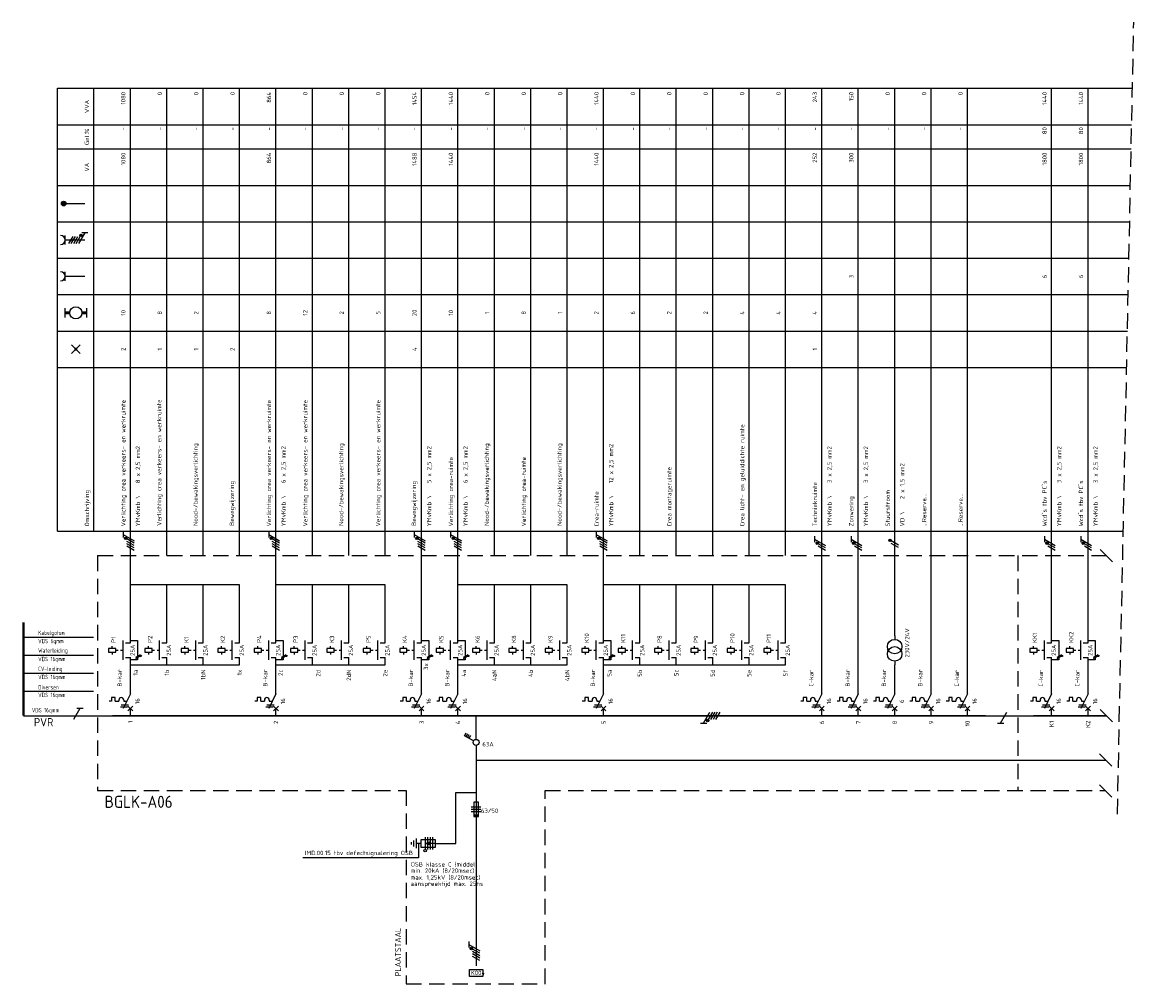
# Model space of a CAD drawing. Extents: x -1224 to 18134, y -20786 to 3554.
# Tile 74 of 88: x 13645 to 14103, y -1276 to -880. Entities that reach past the tile are written whole.
import ezdxf
from ezdxf.enums import TextEntityAlignment as Align

# ---------------------------------------------------------------- set-up
doc = ezdxf.new("R2010")
doc.units = 0
doc.linetypes.add('HIDDEN', pattern=[9.525, 6.35, -3.175])
doc.linetypes.add('STABI11', pattern=[2, 1, -1])
doc.layers.get('0').update_dxf_attribs({"linetype": 'CONTINUOUS'})
for name, color, linetype in [('E-principe', 3, 'CONTINUOUS'), ('E-tekst', 2, 'CONTINUOUS'), ('EL$1----', 3, 'CONTINUOUS'), ('EL$1----_1LK-A08', 3, 'CONTINUOUS'), ('EL$1----_BGLK-A06', 3, 'CONTINUOUS'), ('kast', 1, 'CONTINUOUS')]:
    doc.layers.add(name, color=color, linetype=linetype)
doc.styles.add('BURO-018', font='ISO.shx', dxfattribs={"height": 1.8})
doc.styles.add('BURO-035', font='ISO.shx', dxfattribs={"height": 3.5})
doc.styles.add('BURO-050', font='ISO.shx', dxfattribs={"height": 5})
doc.styles.get("Standard").update_dxf_attribs({"font": 'iso.shx'})

# ---------------------------------------------------------------- blocks, each defined once
blk = doc.blocks.new('RAIL3')
at = {"color": 0, "linetype": 'Continuous'}
for p, q in [((-6, 0), (6, 0)), ((1.73, 3), (-0.87, -1.5)), ((2.98, 3), (0.48, 3))]:
    blk.add_line(p, q, dxfattribs=at)
blk = doc.blocks.new('E00515')
at = {"color": 0, "linetype": 'Continuous'}
for p, q in [((6, 1.5), (0, 1.5)), ((0, 1.5), (0, -1.5)), ((0, 0), (4, 0)), ((1.25, -2.5), (1.25, 2.5)), ((2.25, -2.5), (2.25, 2.5)), ((4, 0), (2.5, 0.5)), ((2.5, -0.5), (4, 0)), ((3.25, -2.5), (3.25, 2.5)), ((4.25, -2.5), (4.25, 2.5)), ((6, -1.5), (6, 1.5)), ((6, 0), (8, 0)), ((8, -2), (8, 2)), ((9, -1.25), (9, 1.25)), ((10, -0.5), (10, 0.5)), ((0, -1.5), (6, -1.5))]:
    blk.add_line(p, q, dxfattribs=at)
blk.add_circle((4.25, 3), 0.5, dxfattribs=at)
blk = doc.blocks.new('HL3')
at = {"color": 0, "linetype": 'Continuous'}
for p, q in [((-3, 6.98), (-3, 4.48)), ((-3, 5.73), (1.5, 3.13)), ((1.5, 2.13), (-1.5, 3.87)), ((1.5, 1.13), (-1.5, 2.87)), ((1.5, 0.13), (-1.5, 1.87)), ((1.5, -0.87), (-1.5, 0.87))]:
    blk.add_line(p, q, dxfattribs=at)
at = {"color": 0, "linetype": 'Continuous', "const_width": 0.5}
blk.add_lwpolyline([(-1.68, 4.12, 1), (-2.18, 4.12, 1)], format="xyb", close=True, dxfattribs=at)
at = {"color": 0, "linetype": 'Continuous'}
blk.add_circle((-1.93, 4.12), 0.5, dxfattribs=at)
blk = doc.blocks.new('00P')
at = {"color": 0, "linetype": 'Continuous'}
for p, q in [((0, 31), (3, 31)), ((3, 31), (3, 23)), ((3, 23), (0, 23))]:
    blk.add_line(p, q, dxfattribs=at)
blk = doc.blocks.new('L1')
at = {"color": 0, "linetype": 'Continuous'}
for p, q in [((-3, 73.98), (-3, 71.48)), ((-3, 72.73), (1.5, 70.13)), ((1.5, 69.13), (-1.5, 70.87)), ((1.5, 68.13), (-1.5, 69.87))]:
    blk.add_line(p, q, dxfattribs=at)
at = {"color": 0, "linetype": 'Continuous', "const_width": 0.5}
blk.add_lwpolyline([(-1.68, 71.12, 1), (-2.18, 71.12, 1)], format="xyb", close=True, dxfattribs=at)
at = {"color": 0, "linetype": 'Continuous'}
blk.add_circle((-1.93, 71.12), 0.5, dxfattribs=at)
blk = doc.blocks.new('L3')
at = {"color": 0, "linetype": 'Continuous'}
for p, q in [((-3, 75.98), (-3, 73.48)), ((-3, 74.73), (1.5, 72.13)), ((1.5, 71.13), (-1.5, 72.87)), ((1.5, 70.13), (-1.5, 71.87)), ((1.5, 69.13), (-1.5, 70.87)), ((1.5, 68.13), (-1.5, 69.87))]:
    blk.add_line(p, q, dxfattribs=at)
at = {"color": 0, "linetype": 'Continuous', "const_width": 0.5}
blk.add_lwpolyline([(-1.68, 73.12, 1), (-2.18, 73.12, 1)], format="xyb", close=True, dxfattribs=at)
at = {"color": 0, "linetype": 'Continuous'}
blk.add_circle((-1.93, 73.12), 0.5, dxfattribs=at)
blk = doc.blocks.new('B26')
at = {"color": 0, "linetype": 'Continuous'}
for p, q in [((0, 9), (0, 21)), ((-7.75, 6), (-8.75, 6)), ((-7.75, 7.5), (-7.75, 6)), ((-6.25, 7.5), (-7.75, 7.5)), ((-6.25, 6), (-6.25, 7.5)), ((-6.25, 6), (-4.75, 6)), ((-4.75, 6.5), (-4.75, 6)), ((0, 9), (-3, 3)), ((-2.75, 6.5), (-2.75, 6)), ((-2.75, 6), (-1.5, 6)), ((-4.125, 3.75), (-1.125, 3.75)), ((-3.75, 4.5), (-0.75, 4.5)), ((-1, 4), (1, 2)), ((-1, 2), (1, 4)), ((0, 0), (0, 3))]:
    blk.add_line(p, q, dxfattribs=at)
blk.add_arc((-3.75, 6.5), 1, 0, 180, dxfattribs=at)
at = {"color": 1, "style": 'BURO-018'}
blk.add_attdef('E_VRIJ1', (-3.548, 12), '', height=1.8, rotation=90, dxfattribs=at)
at = {"color": 1, "linetype": 'Continuous', "style": 'BURO-018'}
blk.add_attdef('E_IIA', text='', height=1.8, rotation=90, dxfattribs=at).set_placement((2, 6), align=Align.TOP_CENTER)
blk = doc.blocks.new('M2')
at = {"color": 0, "linetype": 'Continuous'}
for p, q in [((0, 30), (0, 33)), ((-6, 27.75), (-9, 27.75)), ((-9, 27.75), (-9, 26.25)), ((-7.5, 27.75), (-7.5, 28.75)), ((-6, 26.25), (-6, 27.75)), ((-3, 23), (-3, 31)), ((-2, 30), (0, 30)), ((-9, 26.25), (-6, 26.25)), ((-7.5, 26.25), (-7.5, 25.25)), ((-6, 27.25), (-6, 27.25)), ((-2, 24), (0, 24)), ((0, 21), (0, 24))]:
    blk.add_line(p, q, dxfattribs=at)
at = {"color": 0, "linetype": 'STABI11'}
blk.add_line((-6, 27), (-3, 27), dxfattribs=at)
at = {"color": 1, "linetype": 'Continuous', "style": 'BURO-018'}
blk.add_attdef('E_VRIJ1', (-6, 30), '', height=1.8, rotation=90, dxfattribs=at)
blk.add_attdef('E_IMS', text='', height=1.8, rotation=90, dxfattribs=at).set_placement((0, 27), align=Align.TOP_CENTER)
blk = doc.blocks.new('b1s')
at = {"color": 0, "linetype": 'Continuous'}
blk.add_line((0, 33), (0, 54), dxfattribs=at)
blk = doc.blocks.new('m1s')
at = {"color": 0, "linetype": 'Continuous'}
blk.add_line((0, 54), (0, 66), dxfattribs=at)
blk = doc.blocks.new('m1')
at = {"color": 0, "linetype": 'Continuous'}
blk.add_line((0, 21), (0, 33), dxfattribs=at)
blk = doc.blocks.new('M13')
at = {"color": 0, "linetype": 'Continuous'}
for p, q in [((0, 33), (0, 31.5)), ((0, 22.5), (0, 21))]:
    blk.add_line(p, q, dxfattribs=at)
for centre in [(0, 28.5), (0, 25.5)]:
    blk.add_circle(centre, 3, dxfattribs=at)
at = {"color": 1, "linetype": 'Continuous', "style": 'BURO-018'}
blk.add_attdef('E_VRIJ1', (6, 24), '', height=1.8, rotation=90, dxfattribs=at)
blk = doc.blocks.new('KOLNR1')
at = {"color": 0, "linetype": 'Continuous'}
for p, q in [((1.41, -1.41), (-1.41, 1.41)), ((-1.41, -1.41), (1.41, 1.41))]:
    blk.add_line(p, q, dxfattribs=at)
at = {"color": 0, "linetype": 'Continuous', "const_width": 0.5}
blk.add_lwpolyline([(-0.25, 0, 1), (0.25, 0, 1)], format="xyb", close=True, dxfattribs=at)
blk = doc.blocks.new('KOLNR5')
at = {"color": 0, "linetype": 'Continuous'}
for p, q in [((-3.5, -1.5), (-3.5, 1.5)), ((3.5, 1.5), (3.5, -1.5))]:
    blk.add_line(p, q, dxfattribs=at)
at = {"color": 0, "linetype": 'Continuous', "const_width": 1}
for points in [[(-2, 0), (-3.5, 0)], [(2, 0), (3.5, 0)]]:
    blk.add_lwpolyline(points, dxfattribs=at)
at = {"color": 0, "linetype": 'Continuous'}
blk.add_circle((0, 0), 2, dxfattribs=at)
blk = doc.blocks.new('KOLNR6')
at = {"color": 0, "linetype": 'Continuous'}
for p, q in [((-3.5, -1.5), (-3.5, 1.5)), ((3, 0), (-3.5, 0))]:
    blk.add_line(p, q, dxfattribs=at)
blk.add_arc((-5, 0), 1.5, 270, 90, dxfattribs=at)
blk = doc.blocks.new('KOLNR7')
at = {"color": 0, "linetype": 'Continuous'}
for p, q in [((-3.5, -1.5), (-3.5, 1.5)), ((3, 0), (-3.5, 0)), ((-2.29, -1.2), (-0.91, 1.2)), ((-1.49, -1.2), (-0.11, 1.2)), ((-0.69, -1.2), (0.69, 1.2)), ((0.11, -1.2), (1.49, 1.2)), ((2.99, 2.4), (0.91, -1.2)), ((3.99, 2.4), (1.99, 2.4))]:
    blk.add_line(p, q, dxfattribs=at)
at = {"color": 0, "linetype": 'Continuous', "const_width": 0.4}
blk.add_lwpolyline([(1.69, 1.35, 1), (1.69, 1.75, 1)], format="xyb", close=True, dxfattribs=at)
at = {"color": 0, "linetype": 'Continuous'}
blk.add_circle((1.69, 1.55), 0.4, dxfattribs=at)
blk.add_arc((-5, 0), 1.5, 270, 90, dxfattribs=at)
blk = doc.blocks.new('KOLNR8')
at = {"color": 0, "linetype": 'Continuous'}
blk.add_line((-4, 0), (3, 0), dxfattribs=at)
at = {"color": 0, "linetype": 'Continuous', "const_width": 0.75}
blk.add_lwpolyline([(-4, -0.375, 1), (-4, 0.375, 1)], format="xyb", close=True, dxfattribs=at)
at = {"color": 0, "linetype": 'Continuous'}
blk.add_circle((-4, 0), 0.75, dxfattribs=at)
blk = doc.blocks.new('1P')
at = {"color": 0, "linetype": 'Continuous'}
blk.add_line((1.5, 0.87), (-1.5, -0.87), dxfattribs=at)

msp = doc.modelspace()

# ---------------------------------------------------------------- linework, layer by layer
at = {"layer": 'E-principe'}
for p, q in [((13645.78, -1132.92), (13674.61, -1132.92)), ((13645.78, -1140.31), (13674.61, -1140.32)), ((13645.78, -1147.71), (13674.61, -1147.71)), ((13645.78, -1155.1), (13674.61, -1155.11))]:
    msp.add_line(p, q, dxfattribs=at)
at = {"layer": 'E-principe', "color": 3}
msp.add_line((13645.78, -1165.3), (13682.35, -1165.3), dxfattribs=at)
at = {"layer": 'E-principe', "const_width": 1}
msp.add_lwpolyline([(13645.78, -1126.81), (13645.78, -1165.3)], dxfattribs=at)
at = {"layer": 'EL$1----', "linetype": 'HIDDEN'}
msp.add_line((14096.64, -1205.81), (14103.38, -879.59), dxfattribs=at)
at = {"layer": 'EL$1----', "linetype": 'Continuous'}
for p, q in [((14006.35, -1095.01), (14003.35, -1093.28)), ((14006.35, -1096.01), (14003.35, -1094.28)), ((13832.35, -1174.94), (13832.35, -1165.3)), ((13827.6, -1173.53), (13828.3, -1172.32)), ((13828.2, -1173.88), (13828.9, -1172.67)), ((13831.27, -1175.65), (13827.6, -1173.53)), ((13828.81, -1174.23), (13829.51, -1173.02)), ((13829.42, -1174.58), (13830.12, -1173.37)), ((13823.98, -1217.86), (13823.98, -1196.89)), ((13830.35, -1202.83), (13834.35, -1202.83)), ((13830.35, -1203.83), (13834.35, -1203.83)), ((13833.35, -1200.83), (13831.35, -1200.83)), ((13831.35, -1200.83), (13831.35, -1206.83)), ((13833.35, -1206.83), (13833.35, -1200.83)), ((13834.35, -1204.83), (13830.35, -1204.83)), ((13831.35, -1206.83), (13833.35, -1206.83)), ((13829.35, -1258.29), (13829.35, -1260.79)), ((13829.35, -1259.54), (13833.85, -1262.14)), ((13833.85, -1263.14), (13830.85, -1261.41)), ((13833.85, -1264.14), (13830.85, -1262.41)), ((13833.85, -1265.14), (13830.85, -1263.41)), ((13833.85, -1266.14), (13830.85, -1264.41))]:
    msp.add_line(p, q, dxfattribs=at)
at = {"layer": 'EL$1----'}
for p, q in [((14094.56, -1101.83), (14089.49, -1096.77)), ((13704.85, -1111.3), (13689.85, -1111.3)), ((13719.85, -1111.3), (13704.85, -1111.3)), ((13734.85, -1111.3), (13719.85, -1111.3)), ((13764.85, -1111.3), (13749.85, -1111.3)), ((13779.85, -1111.3), (13764.85, -1111.3)), ((13794.85, -1111.3), (13779.85, -1111.3)), ((13839.85, -1111.3), (13824.85, -1111.3)), ((13854.85, -1111.3), (13839.85, -1111.3)), ((13869.85, -1111.3), (13854.85, -1111.3)), ((13899.85, -1111.3), (13884.85, -1111.3)), ((13914.85, -1111.3), (13899.85, -1111.3)), ((13929.85, -1111.3), (13914.85, -1111.3)), ((13944.85, -1111.3), (13929.85, -1111.3)), ((13959.85, -1111.3), (13944.85, -1111.3)), ((14094.56, -1167.83), (14089.49, -1162.77)), ((13832.35, -1177.52), (13832.35, -1268.28)), ((14094.31, -1186.07), (14089.24, -1181)), ((13832.35, -1183.54), (14091.78, -1183.54)), ((14094.31, -1198.83), (14089.24, -1193.76)), ((13823.98, -1196.89), (13832.35, -1196.89)), ((13808.6, -1217.86), (13808.6, -1223.87)), ((13815.6, -1217.86), (13823.98, -1217.86)), ((13808.6, -1223.87), (13760.98, -1223.87))]:
    msp.add_line(p, q, dxfattribs=at)
at = {"layer": 'EL$1----', "color": 1}
msp.add_line((14042.35, -1165.3), (14071.5, -1165.3), dxfattribs=at)
at = {"layer": 'EL$1----', "color": 1, "linetype": 'Continuous'}
for p, q in [((14048.51, -1168.3), (14051.1, -1163.8)), ((14047.26, -1168.3), (14049.76, -1168.3))]:
    msp.add_line(p, q, dxfattribs=at)
at = {"layer": 'EL$1----', "linetype": 'Continuous', "const_width": 0.5}
for points in [[(14003.16, -1093.03, 1), (14002.66, -1093.03, 1)], [(13830.66, -1261.16, 1), (13830.16, -1261.16, 1)]]:
    msp.add_lwpolyline(points, format="xyb", close=True, dxfattribs=at)
at = {"layer": 'EL$1----', "linetype": 'Continuous'}
for centre, radius in [((14002.91, -1093.03), 0.5), ((13832.35, -1176.27), 1.25), ((13830.41, -1261.16), 0.5)]:
    msp.add_circle(centre, radius, dxfattribs=at)
at = {"layer": 'EL$1----'}
for centre in [(13694.12, -1140.64), (13754.12, -1140.64), (13814.12, -1140.64), (13829.12, -1140.64), (13889.12, -1140.64), (14073.79, -1140.64), (14088.79, -1140.64)]:
    msp.add_circle(centre, 0.283, dxfattribs=at)
at = {"layer": 'EL$1----', "linetype": 'Continuous'}
msp.add_solid([(13831.35, -1206.83), (13831.35, -1205.83), (13833.35, -1206.83), (13833.35, -1205.83)], dxfattribs=at)
at = {"layer": 'EL$1----_1LK-A08', "color": 2}
for p, q in [((13829.61, -1269.8), (13835.14, -1269.8)), ((13829.61, -1272.63), (13829.61, -1269.8)), ((13835.14, -1272.63), (13829.61, -1272.63)), ((13835.14, -1269.8), (13835.14, -1272.63))]:
    msp.add_line(p, q, dxfattribs=at)
at = {"layer": 'EL$1----_BGLK-A06', "color": 1}
for p, q in [((13659.85, -906.8), (14102.81, -906.8)), ((13659.85, -1089.3), (13659.85, -906.8)), ((13674.85, -1089.3), (13674.85, -906.8)), ((13659.85, -921.8), (14102.5, -921.8)), ((13659.85, -931.8), (14102.3, -931.8)), ((13659.85, -946.8), (14101.99, -946.8)), ((13659.85, -961.8), (14101.68, -961.8)), ((13659.85, -976.8), (14101.37, -976.8)), ((13659.85, -991.8), (14101.06, -991.8)), ((13659.85, -1006.8), (14100.75, -1006.8)), ((13659.85, -1021.8), (14100.44, -1021.8)), ((13659.85, -1089.3), (14099.04, -1089.3))]:
    msp.add_line(p, q, dxfattribs=at)
at = {"layer": 'EL$1----_BGLK-A06'}
for p, q in [((13689.85, -1099.3), (13689.85, -906.8)), ((13704.85, -1099.3), (13704.85, -906.8)), ((13719.85, -1099.3), (13719.85, -906.8)), ((13734.85, -1099.3), (13734.85, -906.8)), ((13749.85, -1099.3), (13749.85, -906.8)), ((13764.85, -1099.3), (13764.85, -906.8)), ((13779.85, -1099.3), (13779.85, -906.8)), ((13794.85, -1099.3), (13794.85, -906.8)), ((13809.85, -1099.3), (13809.85, -906.8)), ((13824.85, -1099.3), (13824.85, -906.8)), ((13839.85, -1099.3), (13839.85, -906.8)), ((13854.85, -1099.3), (13854.85, -906.8)), ((13869.85, -1099.3), (13869.85, -906.8)), ((13884.85, -1099.3), (13884.85, -906.8)), ((13899.85, -1099.3), (13899.85, -906.8)), ((13914.85, -1099.3), (13914.85, -906.8)), ((13929.85, -1099.3), (13929.85, -906.8)), ((13944.85, -1099.3), (13944.85, -906.8)), ((13959.85, -1099.3), (13959.85, -906.8)), ((13974.85, -1099.3), (13974.85, -906.8)), ((13989.85, -1099.3), (13989.85, -906.8)), ((14004.85, -1099.3), (14004.85, -906.8)), ((14019.85, -1099.3), (14019.85, -906.8)), ((14034.85, -1099.3), (14034.85, -906.8)), ((14069.52, -1099.3), (14069.52, -906.8)), ((14084.52, -1099.3), (14084.52, -906.8)), ((13689.85, -1144.3), (13704.85, -1144.3)), ((13704.85, -1144.3), (13719.85, -1144.3)), ((13719.85, -1144.3), (13734.85, -1144.3)), ((13749.85, -1144.3), (13764.85, -1144.3)), ((13764.85, -1144.3), (13779.85, -1144.3)), ((13779.85, -1144.3), (13794.85, -1144.3)), ((13824.85, -1144.3), (13839.85, -1144.3)), ((13839.85, -1144.3), (13854.85, -1144.3)), ((13854.85, -1144.3), (13869.85, -1144.3)), ((13884.85, -1144.3), (13959.85, -1144.3))]:
    msp.add_line(p, q, dxfattribs=at)
at = {"layer": 'EL$1----_BGLK-A06', "color": 1, "linetype": 'HIDDEN'}
for p, q in [((13676.35, -1099.3), (14092.02, -1099.3)), ((13676.35, -1099.3), (13676.35, -1196.03)), ((14055.66, -1099.3), (14055.66, -1196.03))]:
    msp.add_line(p, q, dxfattribs=at)
at = {"layer": 'EL$1----_BGLK-A06'}
for points in [[(13697.35, -1165.3, 0.7, 0.7, 0), (13682.35, -1165.3, 0.7, 0.7, 0)], [(13712.35, -1165.3, 0.7, 0.7, 0), (13697.35, -1165.3, 0.7, 0.7, 0)], [(13727.35, -1165.3, 0.7, 0.7, 0), (13712.35, -1165.3, 0.7, 0.7, 0)], [(13742.35, -1165.3, 0.7, 0.7, 0), (13727.35, -1165.3, 0.7, 0.7, 0)], [(13757.35, -1165.3, 0.7, 0.7, 0), (13742.35, -1165.3, 0.7, 0.7, 0)], [(13772.35, -1165.3, 0.7, 0.7, 0), (13757.35, -1165.3, 0.7, 0.7, 0)], [(13787.35, -1165.3, 0.7, 0.7, 0), (13772.35, -1165.3, 0.7, 0.7, 0)], [(13802.35, -1165.3, 0.7, 0.7, 0), (13787.35, -1165.3, 0.7, 0.7, 0)], [(13817.35, -1165.3, 0.7, 0.7, 0), (13802.35, -1165.3, 0.7, 0.7, 0)], [(13832.35, -1165.3, 0.7, 0.7, 0), (13817.35, -1165.3, 0.7, 0.7, 0)], [(13847.35, -1165.3, 0.7, 0.7, 0), (13832.35, -1165.3, 0.7, 0.7, 0)], [(13862.35, -1165.3, 0.7, 0.7, 0), (13847.35, -1165.3, 0.7, 0.7, 0)], [(13877.35, -1165.3, 0.7, 0.7, 0), (13862.35, -1165.3, 0.7, 0.7, 0)], [(13892.35, -1165.3, 0.7, 0.7, 0), (13877.35, -1165.3, 0.7, 0.7, 0)], [(13907.35, -1165.3, 0.7, 0.7, 0), (13892.35, -1165.3, 0.7, 0.7, 0)], [(13922.35, -1165.3, 0.7, 0.7, 0), (13907.35, -1165.3, 0.7, 0.7, 0)], [(13937.35, -1165.3, 0.7, 0.7, 0), (13922.35, -1165.3, 0.7, 0.7, 0)], [(13952.35, -1165.3, 0.7, 0.7, 0), (13937.35, -1165.3, 0.7, 0.7, 0)], [(13967.35, -1165.3, 0.7, 0.7, 0), (13952.35, -1165.3, 0.7, 0.7, 0)], [(13982.35, -1165.3, 0.7, 0.7, 0), (13967.35, -1165.3, 0.7, 0.7, 0)], [(13997.35, -1165.3, 0.7, 0.7, 0), (13982.35, -1165.3, 0.7, 0.7, 0)], [(14012.35, -1165.3, 0.7, 0.7, 0), (13997.35, -1165.3, 0.7, 0.7, 0)], [(14027.35, -1165.3, 0.7, 0.7, 0), (14012.35, -1165.3, 0.7, 0.7, 0)], [(14042.35, -1165.3, 0.7, 0.7, 0), (14027.35, -1165.3, 0.7, 0.7, 0)], [(14077.02, -1165.3, 0.7, 0.7, 0), (14062.02, -1165.3, 0.7, 0.7, 0)], [(14092.02, -1165.3, 0.7, 0.7, 0), (14077.02, -1165.3, 0.7, 0.7, 0)]]:
    msp.add_lwpolyline(points, format="xyseb", dxfattribs=at)
at = {"layer": 'kast', "color": 1, "linetype": 'HIDDEN'}
for p, q in [((13676.35, -1196.03), (13803.5, -1196.03)), ((13860.75, -1196.03), (14091.52, -1196.03))]:
    msp.add_line(p, q, dxfattribs=at)
at = {"layer": 'kast', "linetype": 'HIDDEN'}
for p, q in [((13803.5, -1196.03), (13803.5, -1275.69)), ((13860.75, -1275.69), (13860.75, -1196.03)), ((13803.5, -1275.69), (13860.75, -1275.69))]:
    msp.add_line(p, q, dxfattribs=at)

# ---------------------------------------------------------------- block references
at = {"layer": 'E-principe'}
msp.add_blockref('RAIL3', (13667.35, -1165.3), dxfattribs=at)
at = {"layer": 'EL$1----'}
for name, p in [('L3', (13689.85, -1165.3)), ('L3', (13749.85, -1165.3)), ('L3', (13809.85, -1165.3)), ('L3', (13824.85, -1165.3)), ('L3', (13884.85, -1165.3)), ('L1', (13974.85, -1165.3)), ('L1', (13989.85, -1165.3)), ('L1', (14069.52, -1165.3)), ('L1', (14084.52, -1165.3)), ('00P', (13689.85, -1165.3)), ('00P', (13749.85, -1165.3)), ('00P', (13809.85, -1165.3)), ('00P', (13824.85, -1165.3)), ('00P', (13884.85, -1165.3)), ('00P', (14069.52, -1165.3)), ('00P', (14084.52, -1165.3))]:
    msp.add_blockref(name, p, dxfattribs=at)
at = {"layer": 'EL$1----', "xscale": 0.6400000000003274, "yscale": 0.6399999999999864, "zscale": 0.6400000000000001}
for p in [(13692.93, -1140.69), (13752.93, -1140.69), (13812.93, -1140.69), (13827.93, -1140.69), (13887.93, -1140.69), (14072.6, -1140.69), (14087.6, -1140.69), (13692.93, -1141.33), (13752.93, -1141.33), (13812.93, -1141.33), (13827.93, -1141.33), (13887.93, -1141.33), (14072.6, -1141.33), (14087.6, -1141.33)]:
    msp.add_blockref('1P', p, dxfattribs=at)
at = {"layer": 'EL$1----', "color": 1, "rotation": 90}
msp.add_blockref('HL3', (13931.85, -1165.3), dxfattribs=at)
at = {"layer": 'EL$1----', "rotation": 180}
msp.add_blockref('E00515', (13815.6, -1217.86), dxfattribs=at)
at = {"layer": 'EL$1----_BGLK-A06', "xscale": 1.25, "yscale": 1.25, "zscale": 1.25}
for name, p in [('KOLNR8', (13667.35, -954.3)), ('KOLNR7', (13667.35, -969.3)), ('KOLNR6', (13667.35, -984.3)), ('KOLNR5', (13667.35, -999.3)), ('KOLNR1', (13667.35, -1014.3))]:
    msp.add_blockref(name, p, dxfattribs=at)
at = {"layer": 'EL$1----_BGLK-A06'}
for name, p in [('m1s', (13689.85, -1165.3)), ('m1s', (13749.85, -1165.3)), ('m1s', (13809.85, -1165.3)), ('m1s', (13824.85, -1165.3)), ('m1s', (13884.85, -1165.3)), ('m1s', (13974.85, -1165.3)), ('m1s', (13989.85, -1165.3)), ('m1s', (14004.85, -1165.3)), ('m1s', (14019.85, -1165.3)), ('m1s', (14034.85, -1165.3)), ('m1s', (14069.52, -1165.3)), ('m1s', (14084.52, -1165.3)), ('b1s', (13689.85, -1165.3)), ('b1s', (13704.85, -1165.3)), ('b1s', (13719.85, -1165.3)), ('b1s', (13734.85, -1165.3)), ('b1s', (13749.85, -1165.3)), ('b1s', (13764.85, -1165.3)), ('b1s', (13779.85, -1165.3)), ('b1s', (13794.85, -1165.3)), ('b1s', (13809.85, -1165.3)), ('b1s', (13824.85, -1165.3)), ('b1s', (13839.85, -1165.3)), ('b1s', (13854.85, -1165.3)), ('b1s', (13869.85, -1165.3)), ('b1s', (13884.85, -1165.3)), ('b1s', (13899.85, -1165.3)), ('b1s', (13914.85, -1165.3)), ('b1s', (13929.85, -1165.3)), ('b1s', (13944.85, -1165.3)), ('b1s', (13959.85, -1165.3)), ('b1s', (13974.85, -1165.3)), ('b1s', (13989.85, -1165.3)), ('b1s', (14004.85, -1165.3)), ('b1s', (14019.85, -1165.3)), ('b1s', (14034.85, -1165.3)), ('b1s', (14069.52, -1165.3)), ('b1s', (14084.52, -1165.3)), ('m1', (13974.85, -1165.3)), ('m1', (13989.85, -1165.3)), ('m1', (14019.85, -1165.3)), ('m1', (14034.85, -1165.3))]:
    msp.add_blockref(name, p, dxfattribs=at)
for name, p, values in [('M2', (13884.85, -1165.3), {'E_IMS': '25A', 'E_VRIJ1': 'K10'}), ('M2', (13899.85, -1165.3), {'E_IMS': '25A', 'E_VRIJ1': 'K11'}), ('M2', (13944.85, -1165.3), {'E_IMS': '25A', 'E_VRIJ1': 'P10'}), ('M2', (13959.85, -1165.3), {'E_IMS': '25A', 'E_VRIJ1': 'P11'}), ('M13', (14004.85, -1165.3), {'E_VRIJ1': '230V/24V'}), ('M2', (14069.52, -1165.3), {'E_IMS': '25A', 'E_VRIJ1': 'KK1'}), ('M2', (14084.52, -1165.3), {'E_IMS': '25A', 'E_VRIJ1': 'KK2'}), ('M2', (13689.85, -1165.3), {'E_IMS': '25A', 'E_VRIJ1': 'P1'}), ('M2', (13704.85, -1165.3), {'E_IMS': '25A', 'E_VRIJ1': 'P2'}), ('M2', (13719.85, -1165.3), {'E_IMS': '25A', 'E_VRIJ1': 'K1'}), ('M2', (13734.85, -1165.3), {'E_IMS': '25A', 'E_VRIJ1': 'K2'}), ('M2', (13749.85, -1165.3), {'E_IMS': '25A', 'E_VRIJ1': 'P4'}), ('M2', (13764.85, -1165.3), {'E_IMS': '25A', 'E_VRIJ1': 'P3'}), ('M2', (13779.85, -1165.3), {'E_IMS': '25A', 'E_VRIJ1': 'K3'}), ('M2', (13794.85, -1165.3), {'E_IMS': '25A', 'E_VRIJ1': 'P5'}), ('M2', (13809.85, -1165.3), {'E_IMS': '25A', 'E_VRIJ1': 'K4'}), ('M2', (13824.85, -1165.3), {'E_IMS': '25A', 'E_VRIJ1': 'K5'}), ('M2', (13839.85, -1165.3), {'E_IMS': '25A', 'E_VRIJ1': 'K6'}), ('M2', (13854.85, -1165.3), {'E_IMS': '25A', 'E_VRIJ1': 'K8'}), ('M2', (13869.85, -1165.3), {'E_IMS': '25A', 'E_VRIJ1': 'K9'}), ('M2', (13914.85, -1165.3), {'E_IMS': '25A', 'E_VRIJ1': 'P8'}), ('M2', (13929.85, -1165.3), {'E_IMS': '25A', 'E_VRIJ1': 'P9'}), ('B26', (13689.85, -1165.3), {'E_IIA': '16', 'E_VRIJ1': 'B-kar'}), ('B26', (13749.85, -1165.3), {'E_IIA': '16', 'E_VRIJ1': 'B-kar'}), ('B26', (13809.85, -1165.3), {'E_IIA': '16', 'E_VRIJ1': 'B-kar'}), ('B26', (13824.85, -1165.3), {'E_IIA': '16', 'E_VRIJ1': 'B-kar'}), ('B26', (13884.85, -1165.3), {'E_IIA': '16', 'E_VRIJ1': 'B-kar'}), ('B26', (13974.85, -1165.3), {'E_IIA': '16', 'E_VRIJ1': 'C-kar'}), ('B26', (13989.85, -1165.3), {'E_IIA': '16', 'E_VRIJ1': 'B-kar'}), ('B26', (14004.85, -1165.3), {'E_IIA': '6', 'E_VRIJ1': 'B-kar'}), ('B26', (14019.85, -1165.3), {'E_IIA': '16', 'E_VRIJ1': 'B-kar'}), ('B26', (14034.85, -1165.3), {'E_IIA': '16', 'E_VRIJ1': 'C-kar'}), ('B26', (14069.52, -1165.3), {'E_IIA': '16', 'E_VRIJ1': 'C-kar'}), ('B26', (14084.52, -1165.3), {'E_IIA': '16', 'E_VRIJ1': 'C-kar'})]:
    msp.add_blockref(name, p, dxfattribs=at).add_auto_attribs(values)

# ---------------------------------------------------------------- texts
at = {"layer": 'E-principe', "color": 2, "style": 'BURO-035'}
msp.add_text('PVR', height=3.5, dxfattribs=at).set_placement((13650.09, -1169.71))
at = {"layer": 'E-tekst', "color": 1, "width": 0.8}
for s, p in [('Kabelgoten', (13651.86, -1131.98)), ('VDS 6qmm', (13651.86, -1135.4)), ('Waterleiding', (13651.86, -1139.27)), ('VDS 16qmm', (13651.86, -1142.8)), ('CV-leiding', (13651.86, -1146.82)), ('VDS 16qmm', (13651.86, -1150.19)), ('Diversen', (13651.86, -1154.45)), ('VDS 16qmm', (13651.86, -1157.59)), ('VDS 16qmm', (13649.23, -1163.86))]:
    msp.add_text(s, height=1.8, dxfattribs=at).set_placement(p)
at = {"layer": 'EL$1----', "color": 1, "style": 'BURO-018'}
msp.add_text('63A', height=1.8, dxfattribs=at).set_placement((13837.24, -1176.11), align=Align.TOP_CENTER)
msp.add_text('63/50', height=1.8, dxfattribs=at).set_placement((13841.44, -1203.52), align=Align.TOP_RIGHT)
for s, p in [('IMD.00.15 tbv defectsignalering OSB', (13761.76, -1222.7)), ('OSB klasse C (middel)', (13805.41, -1227.4)), ('min. 20kA (8/20msec)', (13805.41, -1229.98)), ('max. 1,25kV (8/20msec)', (13805.41, -1232.76)), ('aanspreektijd max. 25ns', (13805.41, -1235.37))]:
    msp.add_text(s, height=1.8, dxfattribs=at).set_placement(p)
msp.add_text('K004', height=1.8, dxfattribs=at).set_placement((13830.15, -1270.29), align=Align.TOP_LEFT)
at = {"layer": 'EL$1----_BGLK-A06', "color": 1, "style": 'BURO-018'}
for s, p in [('1080', (13687.85, -908.3)), ('0', (13702.85, -908.3)), ('0', (13717.85, -908.3)), ('0', (13732.85, -908.3)), ('864', (13747.85, -908.3)), ('0', (13762.85, -908.3)), ('0', (13777.85, -908.3)), ('0', (13792.85, -908.3)), ('1454', (13807.85, -908.3)), ('1440', (13822.85, -908.3)), ('0', (13837.85, -908.3)), ('0', (13852.85, -908.3)), ('0', (13867.85, -908.3)), ('1440', (13882.85, -908.3)), ('0', (13897.85, -908.3)), ('0', (13912.85, -908.3)), ('0', (13927.85, -908.3)), ('0', (13942.85, -908.3)), ('0', (13957.85, -908.3)), ('243', (13972.85, -908.3)), ('150', (13987.85, -908.3)), ('0', (14002.85, -908.3)), ('0', (14017.85, -908.3)), ('0', (14032.85, -908.3)), ('1440', (14067.52, -908.3)), ('1440', (14082.52, -908.3)), ('-', (13687.85, -922.8)), ('-', (13702.85, -922.8)), ('-', (13717.85, -922.8)), ('-', (13732.85, -922.8)), ('-', (13747.85, -922.8)), ('-', (13762.85, -922.8)), ('-', (13777.85, -922.8)), ('-', (13792.85, -922.8)), ('-', (13807.85, -922.8)), ('-', (13822.85, -922.8)), ('-', (13837.85, -922.8)), ('-', (13852.85, -922.8)), ('-', (13867.85, -922.8)), ('-', (13882.85, -922.8)), ('-', (13897.85, -922.8)), ('-', (13912.85, -922.8)), ('-', (13927.85, -922.8)), ('-', (13942.85, -922.8)), ('-', (13957.85, -922.8)), ('-', (13972.85, -922.8)), ('-', (13987.85, -922.8)), ('-', (14002.85, -922.8)), ('-', (14017.85, -922.8)), ('-', (14032.85, -922.8)), ('80', (14067.52, -922.8)), ('80', (14082.52, -922.8)), ('1080', (13687.85, -933.3)), ('864', (13747.85, -933.3)), ('1488', (13807.85, -933.3)), ('1440', (13822.85, -933.3)), ('1440', (13882.85, -933.3)), ('252', (13972.85, -933.3)), ('300', (13987.85, -933.3)), ('1800', (14067.52, -933.3)), ('1800', (14082.52, -933.3))]:
    msp.add_text(s, height=1.8, rotation=90, dxfattribs=at).set_placement(p, align=Align.RIGHT)
for s, p in [('VVA', (13672.85, -914.3)), ('Gel.%', (13672.85, -926.8)), ('VA', (13672.85, -939.3)), ('3', (13987.85, -984.3)), ('6', (14067.52, -984.3)), ('6', (14082.52, -984.3)), ('10', (13687.85, -999.3)), ('12', (13762.85, -999.3)), ('20', (13807.85, -999.3)), ('10', (13822.85, -999.3)), ('8', (13702.85, -999.3)), ('2', (13717.85, -999.3)), ('8', (13747.85, -999.3)), ('2', (13777.85, -999.3)), ('5', (13792.85, -999.3)), ('1', (13837.85, -999.3)), ('8', (13852.85, -999.3)), ('1', (13867.85, -999.3)), ('2', (13882.85, -999.3)), ('6', (13897.85, -999.3)), ('2', (13912.85, -999.3)), ('2', (13927.85, -999.3)), ('4', (13942.85, -999.3)), ('4', (13957.85, -999.3)), ('4', (13972.85, -999.3)), ('2', (13687.85, -1014.3)), ('1', (13702.85, -1014.3)), ('1', (13717.85, -1014.3)), ('2', (13732.85, -1014.3)), ('4', (13807.85, -1014.3)), ('1', (13972.85, -1014.3))]:
    msp.add_text(s, height=1.8, rotation=90, dxfattribs=at).set_placement(p, align=Align.CENTER)
for s, p in [('Verlichting crea verkeers- en werkruimte', (13687.85, -1087.3)), ('Verlichting crea verkeers- en werkruimte', (13702.6, -1087.07)), ('Verlichting crea verkeers- en werkruimte', (13747.85, -1087.3)), ('Verlichting crea verkeers- en werkruimte', (13762.85, -1087.3)), ('Verlichting crea verkeers- en werkruimte', (13792.85, -1087.3)), ('Crea licht- en geluiddichte ruimte', (13942.85, -1087.3)), ('Nood-/bewakingsverlichting', (13717.6, -1087.07)), ('Nood-/bewakingsverlichting', (13777.6, -1087.07)), ('Nood-/bewakingsverlichting', (13837.6, -1087.07)), ('Nood-/bewakingsverlichting', (13867.6, -1087.07)), ('YMvKmb \\    8 x 2,5 mm2', (13693.85, -1087.3)), ('YMvKmb \\    6 x 2,5 mm2', (13753.85, -1087.3)), ('YMvKmb \\    5 x 2,5 mm2', (13813.85, -1087.3)), ('Verlichting crea-ruimte', (13822.85, -1087.3)), ('YMvKmb \\    6 x 2,5 mm2', (13828.85, -1087.3)), ('Verlichting crea-ruimte', (13852.85, -1087.3)), ('YMvKmb \\    12 x 2,5 mm2', (13888.85, -1087.3)), ('YMvKmb \\    3 x 2,5 mm2', (13978.85, -1087.3)), ('YMvKmb \\    3 x 2,5 mm2', (13993.85, -1087.3)), ('YMvKmb \\    3 x 2,5 mm2', (14073.52, -1087.3)), ('YMvKmb \\    3 x 2,5 mm2', (14088.52, -1087.3)), ('Crea montageruimte', (13912.85, -1087.3)), ('VD \\    2 x 1,5 mm2', (14008.85, -1087.3)), ('Bewegwijzering', (13732.6, -1087.07)), ('Bewegwijzering', (13807.6, -1087.07)), ('Techniekruimte', (13972.85, -1087.3)), ('Wcd`s tbv PC`s', (14067.52, -1087.3)), ('Wcd`s tbv PC`s', (14082.52, -1087.3)), ('Omschrijving', (13672.85, -1087.3)), ('Crea-ruimte', (13882.85, -1087.3)), ('Zonwering', (13987.85, -1087.3)), ('Stuurstroom', (14002.85, -1087.3)), ('...Reserve...', (14017.85, -1087.3)), ('...Reserve...', (14032.85, -1087.3))]:
    msp.add_text(s, height=1.8, rotation=90, dxfattribs=at).set_placement(p)
for s, p in [('3x', (13811.67, -1143.64)), ('1a', (13691.95, -1146.3)), ('1b', (13704.85, -1146.3)), ('1bN', (13719.85, -1146.3)), ('1x', (13734.85, -1146.3)), ('2c', (13751.71, -1146.3)), ('2d', (13767.25, -1146.3)), ('2dN', (13779.85, -1146.3)), ('2e', (13794.85, -1146.3)), ('4a', (13827.28, -1146.3)), ('4aN', (13839.85, -1146.3)), ('4b', (13854.85, -1146.3)), ('4bN', (13869.85, -1146.3)), ('5a', (13887.31, -1146.3)), ('5b', (13899.85, -1146.3)), ('5c', (13914.85, -1146.3)), ('5d', (13929.85, -1146.3)), ('5e', (13944.85, -1146.3)), ('5f', (13959.85, -1146.3)), ('1', (13689.85, -1167.3)), ('2', (13749.85, -1167.3)), ('3', (13809.85, -1167.3)), ('4', (13824.85, -1167.3)), ('5', (13884.85, -1167.3)), ('6', (13974.85, -1167.3)), ('7', (13989.85, -1167.3)), ('8', (14004.85, -1167.3)), ('9', (14019.85, -1167.3)), ('10', (14034.85, -1167.3)), ('K1', (14069.52, -1167.3)), ('K2', (14084.52, -1167.3))]:
    msp.add_text(s, height=1.8, rotation=90, dxfattribs=at).set_placement(p, align=Align.MIDDLE_RIGHT)
at = {"layer": 'kast', "color": 2, "style": 'BURO-050'}
msp.add_text('BGLK-A06', height=5, dxfattribs=at).set_placement((13707.26, -1200.73), align=Align.MIDDLE_RIGHT)
at = {"layer": 'kast', "color": 2, "linetype": 'HIDDEN', "style": 'BURO-018'}
msp.add_text('PLAATSTAAL', height=2.5, rotation=90, dxfattribs=at).set_placement((13800.14, -1252.65), align=Align.MIDDLE_RIGHT)

doc.saveas('drawing.dxf')
